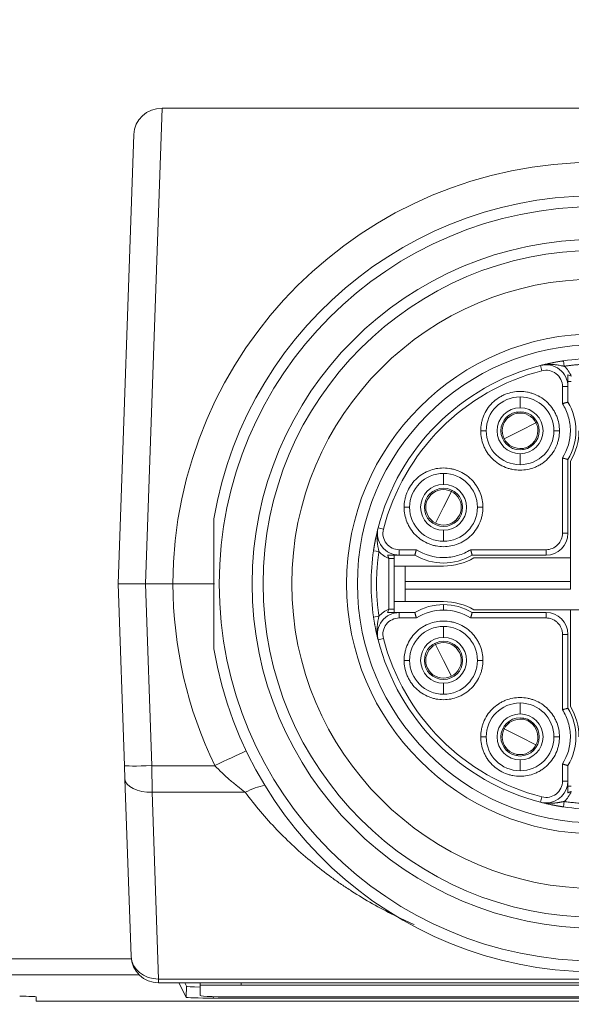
# Model space of a CAD drawing. Header units: millimetres. Extents: x 4 to 836, y 5 to 589.
# Tile 133 of 174: x 627 to 637, y 279 to 297. Entities that reach past the tile are written whole.
import ezdxf

# ---------------------------------------------------------------- set-up
doc = ezdxf.new("R2010")
doc.units = ezdxf.units.MM
doc.layers.add('1', color=7, linetype='Continuous', true_color=0xffffff)
doc.styles.add('ideas_simplex', font='simplex.shx')
doc.dimstyles.get("Standard").update_dxf_attribs({"dimtxt": 0.18, "dimasz": 0.18, "dimexe": 0.18, "dimexo": 0.0625, "dimgap": 0.09, "dimtad": 0, "dimtih": 1, "dimtoh": 1, "dimdec": 4, "dimzin": 0, "dimdsep": 46, "dimtxsty": 'Standard', "dimcen": 0.09, "dimadec": 0, "dimazin": 0, "dimtfac": 1, "dimtdec": 4, "dimtofl": 0, "dimtmove": 0, "dimatfit": 3, "dimfxl": 1, "dimtolj": 1, "dimtzin": 0, "dimarcsym": 0})

# ---------------------------------------------------------------- blocks, each defined once
blk = doc.blocks.new('_U0')
at = {"layer": '1', "color": 152, "lineweight": 13}
for p, q in [((645.148738, 334.481944), (561.58432, 334.481944)), ((617.67825, 260.481944), (561.58432, 260.481944))]:
    blk.add_line(p, q, dxfattribs=at)
at = {"layer": '1', "color": 27, "lineweight": 13}
blk.add_line((563.58432, 260.481944), (563.58432, 334.481944), dxfattribs=at)
at = {"layer": '1', "color": 87, "lineweight": 25}
for p, q in [((562.08432, 306.069444), (556.45932, 306.069444)), ((556.45932, 306.069444), (556.45932, 304.569444)), ((562.08432, 304.569444), (562.08432, 306.069444)), ((556.45932, 290.394444), (556.45932, 288.894444)), ((562.08432, 288.894444), (562.08432, 290.394444)), ((556.45932, 288.894444), (562.08432, 288.894444))]:
    blk.add_line(p, q, dxfattribs=at)
at = {"layer": '1', "color": 27, "lineweight": 18}
for points in [[(563.58432, 334.481944), (564.113301, 331.481946), (563.055339, 331.481942)], [(563.58432, 260.481944), (563.055339, 263.481942), (564.113301, 263.481946)]]:
    blk.add_solid(points, dxfattribs=at)
at = {"layer": '1', "color": 87, "linetype": 'Continuous', "lineweight": 25, "char_height": 3, "attachment_point": 7, "rotation": 90, "line_spacing_factor": 1.204819, "style": 'ideas_simplex'}
for s, insert in [('\\W1.2715;2.913', (561.93082, 290.341944)), ('\\W1.1250;74', (554.61832, 294.796944))]:
    blk.add_mtext(s, dxfattribs=dict(at, insert=insert))

msp = doc.modelspace()

# ---------------------------------------------------------------- linework, layer by layer
at = {"layer": '1', "color": 27, "linetype": 'Continuous', "lineweight": 13}
for p, q in [((629.452, 295.818), (629.148, 287.115)), ((629.148, 287.115), (629.265, 283.788)), ((629.265, 283.788), (630.415, 283.788)), ((629.265, 283.788), (629.273, 283.303)), ((630.973, 283.303), (629.273, 283.303)), ((629.273, 283.303), (629.387, 279.883)), ((629.387, 279.815), (629.387, 279.883)), ((629.387, 279.883), (665.911, 279.883))]:
    msp.add_line(p, q, dxfattribs=at)
at = {"layer": '1', "color": 27, "linetype": 'Continuous', "lineweight": 18}
for p, q in [((629.452, 295.818), (665.845, 295.818)), ((628.649, 287.115), (628.936, 295.334)), ((628.649, 287.115), (629.148, 287.115)), ((628.765, 283.788), (628.649, 287.115)), ((629.148, 287.115), (629.649, 287.115)), ((628.773, 283.546), (628.765, 283.788)), ((628.887, 280.297), (628.773, 283.546)), ((665.911, 279.815), (629.387, 279.815))]:
    msp.add_line(p, q, dxfattribs=at)
at = {"layer": '1', "color": 163, "linetype": 'Continuous', "lineweight": 13}
for p, q in [((636.474, 291.127), (636.474, 291.123)), ((636.374, 291.11), (636.399, 291.014)), ((636.874, 290.723), (636.774, 290.723)), ((636.774, 290.41), (636.774, 290.723)), ((635.999, 290.335), (635.999, 290.535)), ((635.279, 289.915), (635.379, 289.915)), ((636.719, 289.915), (636.619, 289.915)), ((635.999, 289.495), (635.999, 289.295)), ((636.774, 288.04), (636.774, 289.419)), ((634.599, 288.935), (634.599, 289.135)), ((633.879, 288.515), (633.979, 288.515)), ((635.319, 288.515), (635.219, 288.515)), ((633.403, 288.139), (633.5, 288.114)), ((634.599, 288.095), (634.599, 287.895)), ((636.774, 288.04), (636.874, 288.04)), ((633.79, 287.64), (633.79, 287.74)), ((633.79, 287.74), (634.103, 287.74)), ((635.094, 287.74), (636.474, 287.74)), ((636.474, 287.64), (636.474, 287.74)), ((633.599, 286.651), (633.599, 287.578)), ((634.599, 286.735), (634.599, 286.635)), ((633.79, 286.59), (633.79, 286.49)), ((634.103, 286.49), (633.79, 286.49)), ((636.474, 286.49), (635.094, 286.49)), ((636.474, 286.49), (636.474, 286.59)), ((634.599, 286.135), (634.599, 286.335)), ((633.403, 286.09), (633.5, 286.115)), ((636.874, 286.19), (636.774, 286.19)), ((636.774, 284.81), (636.774, 286.19)), ((633.879, 285.715), (633.979, 285.715)), ((635.319, 285.715), (635.219, 285.715)), ((634.599, 285.295), (634.599, 285.095)), ((635.999, 284.735), (635.999, 284.935)), ((635.279, 284.315), (635.379, 284.315)), ((636.719, 284.315), (636.619, 284.315)), ((635.999, 283.895), (635.999, 283.695)), ((636.774, 283.506), (636.774, 283.819)), ((636.874, 283.506), (636.774, 283.506)), ((636.374, 283.119), (636.399, 283.216))]:
    msp.add_line(p, q, dxfattribs=at)
at = {"layer": '1', "color": 163, "linetype": 'Continuous', "lineweight": 18}
for p, q in [((636.807, 291.096), (636.792, 291.195)), ((636.874, 290.439), (636.874, 290.723)), ((636.874, 288.04), (636.874, 289.39)), ((633.319, 287.721), (633.418, 287.707)), ((633.599, 287.578), (633.699, 287.578)), ((633.699, 286.651), (633.699, 287.578)), ((633.79, 287.64), (634.075, 287.64)), ((635.123, 287.64), (636.474, 287.64)), ((633.599, 286.651), (633.699, 286.651)), ((633.319, 286.508), (633.418, 286.523)), ((634.075, 286.59), (633.79, 286.59)), ((636.474, 286.59), (635.123, 286.59)), ((636.874, 284.839), (636.874, 286.19)), ((636.874, 283.506), (636.874, 283.79)), ((636.792, 283.035), (636.807, 283.133))]:
    msp.add_line(p, q, dxfattribs=at)
at = {"layer": '1', "color": 30, "linetype": 'Continuous', "lineweight": 13}
for p, q in [((635.999, 289.915), (636.289, 290.06)), ((635.999, 289.915), (635.708, 289.769)), ((634.599, 288.515), (634.744, 288.805)), ((634.599, 288.515), (634.453, 288.224)), ((634.599, 285.715), (634.453, 286.005)), ((634.599, 285.715), (634.744, 285.424)), ((635.999, 284.315), (635.708, 284.46)), ((635.999, 284.315), (636.289, 284.169))]:
    msp.add_line(p, q, dxfattribs=at)
at = {"layer": '1', "color": 30, "linetype": 'Continuous', "lineweight": 18}
for p, q in [((636.289, 290.06), (636.312, 290.071)), ((634.744, 288.805), (634.755, 288.828)), ((634.453, 286.005), (634.442, 286.028)), ((635.708, 284.46), (635.686, 284.471))]:
    msp.add_line(p, q, dxfattribs=at)
at = {"layer": '1', "color": 4, "linetype": 'Continuous', "lineweight": 18}
for p, q in [((636.924, 289.36), (636.924, 287.015)), ((635.153, 287.59), (636.924, 287.59)), ((633.899, 287.44), (633.699, 287.44)), ((633.899, 287.155), (633.899, 287.44)), ((633.899, 287.44), (634.599, 287.44)), ((636.924, 287.155), (633.899, 287.155)), ((633.899, 287.155), (633.899, 287.015)), ((633.899, 287.015), (636.924, 287.015)), ((633.899, 287.015), (633.899, 286.79)), ((633.699, 286.79), (633.899, 286.79)), ((633.899, 286.79), (634.599, 286.79)), ((635.153, 286.64), (637.499, 286.64)), ((636.924, 284.869), (636.924, 286.64))]:
    msp.add_line(p, q, dxfattribs=at)
at = {"layer": '1', "color": 252, "linetype": 'Continuous', "lineweight": 13}
for p, q in [((623.56, 280.256), (628.89, 280.256)), ((629.03, 279.964), (623.56, 279.964)), ((629.89, 279.551), (629.897, 279.752)), ((630.39, 279.563), (630.389, 279.534))]:
    msp.add_line(p, q, dxfattribs=at)
at = {"layer": '1', "color": 252, "linetype": 'Continuous', "lineweight": 18}
for p, q in [((629.759, 279.815), (629.89, 279.551)), ((629.897, 279.752), (629.866, 279.815)), ((630.149, 279.582), (630.149, 279.775)), ((627.149, 279.559), (627.149, 279.532)), ((627.149, 279.532), (627.149, 279.482)), ((668.149, 279.482), (627.149, 279.482)), ((630.389, 279.534), (664.908, 279.534)), ((664.399, 279.556), (630.899, 279.556))]:
    msp.add_line(p, q, dxfattribs=at)
at = {"layer": '1', "color": 18, "linetype": 'Continuous', "lineweight": 18}
for p, q in [((630.149, 279.775), (630.149, 279.815)), ((630.149, 279.775), (630.899, 279.775)), ((664.399, 279.775), (630.899, 279.775))]:
    msp.add_line(p, q, dxfattribs=at)
at = {"layer": '1', "color": 18, "linetype": 'Continuous', "lineweight": 13}
msp.add_line((630.899, 279.815), (630.899, 279.775), dxfattribs=at)
at = {"layer": '1', "color": 27, "linetype": 'Continuous', "lineweight": 13}
msp.add_circle((637.399, 287.115), 6.9, dxfattribs=at)
at = {"layer": '1', "color": 27, "linetype": 'Continuous', "lineweight": 18}
for radius in [6.3, 6.1, 5.575, 4.575, 4.375]:
    msp.add_circle((637.399, 287.115), radius, dxfattribs=at)
at = {"layer": '1', "color": 27, "linetype": 'Continuous', "lineweight": 13}
for centre, start, end in [((637.399, 287.08), 0.258, 179.742), ((637.399, 287.15), 180.258, 205.7018)]:
    msp.add_arc(centre, 7.75, start, end, dxfattribs=at)
at = {"layer": '1', "color": 27, "linetype": 'Continuous', "lineweight": 18}
for centre, radius, start, end in [((637.399, 287.115), 7.1, 189.6276, 170.3724), ((629.387, 280.315), 0.5, 182, 270)]:
    msp.add_arc(centre, radius, start, end, dxfattribs=at)
at = {"layer": '1', "color": 163, "linetype": 'Continuous', "lineweight": 18}
for centre, radius, start, end in [((636.474, 290.723), 0.4, 360, 104.3782), ((637.399, 287.115), 4.125, 90, 98.4568), ((637.399, 287.115), 4.125, 104.3782, 165.6218), ((635.999, 289.915), 0.62, 90, 180), ((635.999, 289.915), 0.62, 0, 90), ((635.999, 289.915), 1.02, 329.0753, 30.9247), ((635.999, 289.915), 0.42, 90, 270), ((635.999, 289.915), 0.35, 90, 270), ((635.999, 289.915), 0.42, 270, 90), ((635.999, 289.915), 0.35, 270, 90), ((635.999, 289.915), 0.62, 180, 270), ((635.999, 289.915), 0.62, 270, 0), ((634.599, 288.515), 0.62, 90, 180), ((634.599, 288.515), 0.62, 0, 90), ((634.599, 288.515), 0.42, 90, 270), ((634.599, 288.515), 0.35, 90, 270), ((634.599, 288.515), 0.42, 270, 90), ((634.599, 288.515), 0.35, 270, 90), ((634.599, 288.515), 0.62, 180, 270), ((634.599, 288.515), 0.62, 270, 0), ((633.79, 288.04), 0.4, 165.6218, 270), ((636.474, 288.04), 0.4, 270, 360), ((637.399, 287.115), 4.125, 171.5432, 188.4568), ((634.599, 288.515), 1.02, 239.0753, 300.9247), ((634.599, 285.715), 1.02, 90, 120.9247), ((634.599, 285.715), 1.02, 59.0753, 90), ((633.79, 286.19), 0.4, 90, 194.3782), ((636.474, 286.19), 0.4, 360, 90), ((634.599, 285.715), 0.62, 90, 180), ((634.599, 285.715), 0.62, 0, 90), ((637.399, 287.115), 4.125, 194.3782, 255.6218), ((634.599, 285.715), 0.42, 90, 270), ((634.599, 285.715), 0.42, 270, 90), ((634.599, 285.715), 0.35, 90, 270), ((634.599, 285.715), 0.35, 270, 90), ((634.599, 285.715), 0.62, 180, 270), ((634.599, 285.715), 0.62, 270, 0), ((635.999, 284.315), 0.62, 90, 180), ((635.999, 284.315), 0.62, 0, 90), ((635.999, 284.315), 1.02, 329.0753, 30.9247), ((635.999, 284.315), 0.42, 90, 270), ((635.999, 284.315), 0.35, 90, 270), ((635.999, 284.315), 0.42, 270, 90), ((635.999, 284.315), 0.35, 270, 90), ((635.999, 284.315), 0.62, 180, 270), ((635.999, 284.315), 0.62, 270, 0), ((636.474, 283.506), 0.4, 270, 360), ((636.474, 283.506), 0.4, 255.6218, 270), ((637.399, 287.115), 4.125, 261.5432, 270)]:
    msp.add_arc(centre, radius, start, end, dxfattribs=at)
at = {"layer": '1', "color": 163, "linetype": 'Continuous', "lineweight": 13}
for centre, radius, start, end in [((637.399, 287.115), 4.025, 104.3782, 165.6218), ((636.474, 290.723), 0.3, 360, 104.3782), ((633.79, 286.19), 0.3, 90, 194.3782), ((637.399, 287.115), 4.025, 194.3782, 255.6218)]:
    msp.add_arc(centre, radius, start, end, dxfattribs=at)
at = {"layer": '1', "color": 30, "linetype": 'Continuous', "lineweight": 18}
for centre, start, end in [((635.999, 289.915), 98.6448, 134.4853), ((635.999, 289.915), 26.5651, 98.6448), ((635.999, 289.915), 134.4853, 206.5651), ((635.999, 289.915), 314.4853, 26.5651), ((635.999, 289.915), 206.5651, 278.6448), ((635.999, 289.915), 278.6448, 314.4853), ((634.599, 288.515), 63.4349, 135.5147), ((634.599, 288.515), 351.3552, 63.4349), ((634.599, 288.515), 135.5147, 171.3552), ((634.599, 288.515), 171.3552, 243.4349), ((634.599, 288.515), 315.5147, 351.3552), ((634.599, 288.515), 243.4349, 315.5147), ((634.599, 285.715), 116.5651, 188.6448), ((634.599, 285.715), 44.4853, 116.5651), ((634.599, 285.715), 8.6448, 44.4853), ((634.599, 285.715), 296.5651, 8.6448), ((634.599, 285.715), 188.6448, 224.4853), ((634.599, 285.715), 224.4853, 296.5651), ((635.999, 284.315), 81.3552, 153.4349), ((635.999, 284.315), 45.5147, 81.3552), ((635.999, 284.315), 153.4349, 225.5147), ((635.999, 284.315), 333.4349, 45.5147), ((635.999, 284.315), 261.3552, 333.4349), ((635.999, 284.315), 225.5147, 261.3552)]:
    msp.add_arc(centre, 0.325, start, end, dxfattribs=at)
at = {"layer": '1', "color": 4, "linetype": 'Continuous', "lineweight": 18}
for centre, start, end in [((635.974, 289.915), 329.7274, 360), ((634.599, 288.54), 270, 300.2726), ((634.599, 285.69), 59.7274, 90), ((635.974, 284.315), 360, 30.2726)]:
    msp.add_arc(centre, 1.1, start, end, dxfattribs=at)
at = {"layer": '1', "color": 252, "linetype": 'Continuous', "lineweight": 18}
msp.add_arc((626.949, 279.532), 0.2, 360, 8.0564, dxfattribs=at)
at = {"layer": '1', "color": 27, "linetype": 'Continuous', "lineweight": 18}
msp.add_ellipse((629.436, 295.334), major_axis=(-0.467, -0.19), ratio=0.954432, start_param=4.309403, end_param=5.878982, dxfattribs=at)
at = {"layer": '1', "color": 27, "linetype": 'Continuous', "lineweight": 13}
for centre, major_axis, ratio, start_param, end_param in [((630.415, 283.754), (-0.901, -0.434), 0.03145, 4.004741, 4.697253), ((629.265, 283.806), (-0.5, -0.017), 0.034878, 0, 1.569578), ((629.273, 283.563), (-0.5, -0.017), 0.520272, 0, 1.55263), ((630.973, 282.782), (0.829, 0.559), 0.4511, 0.852454, 1.275562), ((629.387, 280.315), (0.5, 0.017), 0.862313, 3.141593, 4.682285)]:
    msp.add_ellipse(centre, major_axis=major_axis, ratio=ratio, start_param=start_param, end_param=end_param, dxfattribs=at)
at = {"layer": '1', "color": 252, "linetype": 'Continuous', "lineweight": 18}
for centre, major_axis, ratio, start_param, end_param in [((630.397, 279.752), (-0.5, 0), 0.034964, 0.017482, 1.050975), ((626.849, 279.559), (-0.3, 0), 0.034921, 3.141593, 4.712389), ((630.39, 279.552), (-0.5, 0), 0.034964, 0.017482, 1.5684), ((630.899, 279.582), (0.75, 0), 0.034899, 3.141593, 4.712389)]:
    msp.add_ellipse(centre, major_axis=major_axis, ratio=ratio, start_param=start_param, end_param=end_param, dxfattribs=at)
at = {"layer": '1', "color": 163, "linetype": 'Continuous', "lineweight": 18}
for points, knots in [([(636.374, 291.11), (636.382, 291.112), (636.396, 291.116), (636.417, 291.121), (636.437, 291.126), (636.457, 291.131), (636.475, 291.135), (636.493, 291.139), (636.509, 291.143), (636.525, 291.146), (636.54, 291.149), (636.554, 291.152), (636.569, 291.155), (636.586, 291.159), (636.606, 291.163), (636.625, 291.166), (636.644, 291.17), (636.663, 291.174), (636.682, 291.177), (636.701, 291.18), (636.719, 291.183), (636.738, 291.186), (636.756, 291.189), (636.774, 291.192), (636.786, 291.194), (636.792, 291.195)], [0, 0, 0, 0, 0.059317, 0.115844, 0.169584, 0.220541, 0.268722, 0.314133, 0.356781, 0.396676, 0.43383, 0.468256, 0.499972, 0.546812, 0.592509, 0.637114, 0.680683, 0.723276, 0.764957, 0.805793, 0.845858, 0.885228, 0.923985, 0.962213, 1, 1, 1, 1]), ([(636.474, 291.127), (636.474, 291.127), (636.474, 291.127), (636.474, 291.127), (636.474, 291.127), (636.474, 291.127), (636.475, 291.127), (636.475, 291.127), (636.477, 291.128), (636.481, 291.128), (636.488, 291.128), (636.501, 291.129), (636.528, 291.13), (636.562, 291.13), (636.598, 291.128), (636.627, 291.126), (636.659, 291.122), (636.694, 291.117), (636.733, 291.11), (636.765, 291.104), (636.786, 291.1), (636.797, 291.098), (636.802, 291.097), (636.805, 291.096), (636.806, 291.096), (636.807, 291.096)], [0, 0, 0, 0, 0.000142, 0.000283, 0.000567, 0.001134, 0.002267, 0.004533, 0.009062, 0.018107, 0.036142, 0.071991, 0.142847, 0.281165, 0.376962, 0.46416, 0.543496, 0.66676, 0.784155, 0.895314, 0.948474, 0.974441, 0.987272, 0.993649, 1, 1, 1, 1]), ([(636.774, 290.41), (636.78, 290.412), (636.787, 290.414), (636.799, 290.418), (636.805, 290.42), (636.817, 290.423), (636.823, 290.425), (636.834, 290.428), (636.839, 290.429), (636.848, 290.432), (636.853, 290.433), (636.86, 290.435), (636.863, 290.436), (636.868, 290.437), (636.87, 290.438), (636.873, 290.439), (636.874, 290.439), (636.874, 290.439)], [0, 0, 0, 0, 0.12517, 0.12517, 0.25034, 0.25034, 0.37551, 0.37551, 0.500679, 0.500679, 0.625849, 0.625849, 0.751019, 0.751019, 0.876189, 0.876189, 1, 1, 1, 1]), ([(636.774, 289.419), (636.78, 289.417), (636.787, 289.415), (636.799, 289.411), (636.805, 289.41), (636.817, 289.406), (636.823, 289.405), (636.834, 289.402), (636.839, 289.4), (636.848, 289.398), (636.853, 289.396), (636.86, 289.394), (636.863, 289.393), (636.868, 289.392), (636.87, 289.391), (636.873, 289.391), (636.874, 289.39), (636.874, 289.39)], [0, 0, 0, 0, 0.12517, 0.12517, 0.25034, 0.25034, 0.37551, 0.37551, 0.500679, 0.500679, 0.625849, 0.625849, 0.751019, 0.751019, 0.876189, 0.876189, 1, 1, 1, 1]), ([(633.319, 287.721), (633.319, 287.725), (633.32, 287.731), (633.322, 287.741), (633.323, 287.751), (633.325, 287.761), (633.326, 287.771), (633.328, 287.781), (633.329, 287.791), (633.331, 287.801), (633.333, 287.811), (633.335, 287.821), (633.336, 287.831), (633.338, 287.841), (633.34, 287.852), (633.342, 287.862), (633.344, 287.872), (633.346, 287.883), (633.348, 287.893), (633.35, 287.904), (633.352, 287.914), (633.354, 287.925), (633.356, 287.936), (633.359, 287.95), (633.363, 287.968), (633.368, 287.991), (633.374, 288.017), (633.38, 288.044), (633.387, 288.074), (633.395, 288.106), (633.4, 288.128), (633.403, 288.139)], [0, 0, 0, 0, 0.020548, 0.041216, 0.062019, 0.082972, 0.104088, 0.125381, 0.146866, 0.168555, 0.19046, 0.212594, 0.23497, 0.257598, 0.28049, 0.303656, 0.327108, 0.350855, 0.374907, 0.399274, 0.423963, 0.448985, 0.474347, 0.500057, 0.551029, 0.608744, 0.673259, 0.744616, 0.822843, 0.907966, 1, 1, 1, 1]), ([(633.418, 287.707), (633.407, 287.764), (633.393, 287.83), (633.382, 287.95), (633.382, 288.001), (633.387, 288.053)], [0, 0, 0, 0, 0.60877, 0.60877, 1, 1, 1, 1]), ([(634.103, 287.74), (634.101, 287.733), (634.099, 287.727), (634.096, 287.714), (634.094, 287.708), (634.09, 287.696), (634.089, 287.69), (634.086, 287.679), (634.084, 287.674), (634.082, 287.665), (634.08, 287.661), (634.078, 287.653), (634.077, 287.65), (634.076, 287.645), (634.075, 287.643), (634.075, 287.64), (634.075, 287.64), (634.075, 287.64)], [0, 0, 0, 0, 0.12517, 0.12517, 0.25034, 0.25034, 0.37551, 0.37551, 0.500679, 0.500679, 0.625849, 0.625849, 0.751019, 0.751019, 0.876189, 0.876189, 1, 1, 1, 1]), ([(635.123, 287.64), (635.123, 287.64), (635.123, 287.64), (635.122, 287.643), (635.121, 287.645), (635.12, 287.65), (635.119, 287.653), (635.117, 287.661), (635.116, 287.665), (635.113, 287.674), (635.112, 287.679), (635.109, 287.69), (635.107, 287.696), (635.104, 287.708), (635.102, 287.714), (635.098, 287.727), (635.096, 287.733), (635.094, 287.74)], [0, 0, 0, 0, 0.120316, 0.120316, 0.245985, 0.245985, 0.371654, 0.371654, 0.497324, 0.497324, 0.622993, 0.622993, 0.748662, 0.748662, 0.874331, 0.874331, 1, 1, 1, 1]), ([(633.577, 287.64), (633.615, 287.64), (633.651, 287.64), (633.704, 287.64), (633.721, 287.64), (633.756, 287.64), (633.773, 287.64), (633.79, 287.64)], [0, 0, 0, 0, 0.5, 0.5, 0.75, 0.75, 1, 1, 1, 1]), ([(633.403, 286.09), (633.401, 286.098), (633.397, 286.112), (633.392, 286.133), (633.387, 286.153), (633.383, 286.173), (633.378, 286.191), (633.374, 286.208), (633.371, 286.225), (633.367, 286.241), (633.364, 286.256), (633.361, 286.27), (633.358, 286.285), (633.354, 286.302), (633.351, 286.322), (633.347, 286.341), (633.343, 286.36), (633.34, 286.379), (633.336, 286.398), (633.333, 286.417), (633.33, 286.435), (633.327, 286.454), (633.324, 286.472), (633.321, 286.49), (633.319, 286.502), (633.319, 286.508)], [0, 0, 0, 0, 0.059317, 0.115844, 0.169584, 0.220541, 0.268722, 0.314133, 0.356781, 0.396676, 0.43383, 0.468256, 0.499972, 0.546812, 0.592509, 0.637114, 0.680683, 0.723276, 0.764957, 0.805793, 0.845858, 0.885228, 0.923985, 0.962213, 1, 1, 1, 1]), ([(633.403, 286.09), (633.382, 286.17), (633.38, 286.253), (633.393, 286.399), (633.406, 286.465), (633.418, 286.523)], [0, 0, 0, 0, 0.5, 0.5, 1, 1, 1, 1]), ([(633.577, 286.59), (633.615, 286.59), (633.651, 286.59), (633.704, 286.59), (633.721, 286.59), (633.756, 286.59), (633.773, 286.59), (633.79, 286.59)], [0, 0, 0, 0, 0.5, 0.5, 0.75, 0.75, 1, 1, 1, 1]), ([(634.103, 286.49), (634.101, 286.496), (634.099, 286.503), (634.096, 286.515), (634.094, 286.521), (634.09, 286.533), (634.089, 286.539), (634.086, 286.55), (634.084, 286.555), (634.082, 286.564), (634.08, 286.569), (634.078, 286.576), (634.077, 286.579), (634.076, 286.584), (634.075, 286.586), (634.075, 286.589), (634.075, 286.59), (634.075, 286.59)], [0, 0, 0, 0, 0.125169, 0.125169, 0.250337, 0.250337, 0.375506, 0.375506, 0.500675, 0.500675, 0.625843, 0.625843, 0.751012, 0.751012, 0.876181, 0.876181, 1, 1, 1, 1]), ([(635.094, 286.49), (635.096, 286.496), (635.098, 286.503), (635.102, 286.515), (635.104, 286.521), (635.107, 286.533), (635.109, 286.539), (635.112, 286.55), (635.113, 286.555), (635.116, 286.564), (635.117, 286.569), (635.119, 286.576), (635.12, 286.579), (635.121, 286.584), (635.122, 286.586), (635.123, 286.589), (635.123, 286.59), (635.123, 286.59)], [0, 0, 0, 0, 0.125168, 0.125168, 0.250336, 0.250336, 0.375504, 0.375504, 0.500672, 0.500672, 0.62584, 0.62584, 0.751008, 0.751008, 0.876177, 0.876177, 1, 1, 1, 1]), ([(636.774, 284.81), (636.78, 284.812), (636.787, 284.814), (636.799, 284.818), (636.805, 284.82), (636.817, 284.823), (636.823, 284.825), (636.834, 284.828), (636.839, 284.829), (636.848, 284.832), (636.853, 284.833), (636.86, 284.835), (636.863, 284.836), (636.868, 284.837), (636.87, 284.838), (636.873, 284.839), (636.874, 284.839), (636.874, 284.839)], [0, 0, 0, 0, 0.12517, 0.12517, 0.25034, 0.25034, 0.37551, 0.37551, 0.500679, 0.500679, 0.625849, 0.625849, 0.751019, 0.751019, 0.876189, 0.876189, 1, 1, 1, 1]), ([(636.774, 283.819), (636.78, 283.817), (636.787, 283.815), (636.799, 283.811), (636.805, 283.81), (636.817, 283.806), (636.823, 283.805), (636.834, 283.802), (636.839, 283.8), (636.848, 283.798), (636.853, 283.796), (636.86, 283.794), (636.863, 283.793), (636.868, 283.792), (636.87, 283.791), (636.873, 283.791), (636.874, 283.79), (636.874, 283.79)], [0, 0, 0, 0, 0.12517, 0.12517, 0.25034, 0.25034, 0.37551, 0.37551, 0.500679, 0.500679, 0.625849, 0.625849, 0.751019, 0.751019, 0.876189, 0.876189, 1, 1, 1, 1]), ([(636.874, 283.293), (636.874, 283.331), (636.874, 283.367), (636.874, 283.42), (636.874, 283.437), (636.874, 283.472), (636.874, 283.489), (636.874, 283.506)], [0, 0, 0, 0, 0.5, 0.5, 0.75, 0.75, 1, 1, 1, 1]), ([(636.792, 283.035), (636.789, 283.035), (636.782, 283.036), (636.773, 283.037), (636.763, 283.039), (636.753, 283.041), (636.743, 283.042), (636.733, 283.044), (636.723, 283.045), (636.713, 283.047), (636.703, 283.049), (636.692, 283.051), (636.682, 283.052), (636.672, 283.054), (636.662, 283.056), (636.651, 283.058), (636.641, 283.06), (636.631, 283.062), (636.62, 283.064), (636.61, 283.066), (636.599, 283.068), (636.588, 283.07), (636.578, 283.072), (636.564, 283.075), (636.545, 283.079), (636.522, 283.084), (636.497, 283.089), (636.469, 283.096), (636.44, 283.103), (636.408, 283.11), (636.386, 283.116), (636.374, 283.119)], [0, 0, 0, 0, 0.020548, 0.041216, 0.062019, 0.082972, 0.104088, 0.125381, 0.146866, 0.168555, 0.19046, 0.212594, 0.23497, 0.257598, 0.28049, 0.303656, 0.327108, 0.350855, 0.374907, 0.399274, 0.423963, 0.448985, 0.474347, 0.500057, 0.551029, 0.608744, 0.673259, 0.744616, 0.822843, 0.907966, 1, 1, 1, 1])]:
    msp.add_open_spline(points, degree=3, knots=knots, dxfattribs=at)
at = {"layer": '1', "color": 163, "linetype": 'Continuous', "lineweight": 13}
for points, weights in [([(636.807, 291.096), (637.003, 291.125), (637.201, 291.14), (637.399, 291.14)], [1, 0.998185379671, 0.998185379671, 1]), ([(637.991, 283.133), (637.597, 283.075), (637.2, 283.075), (636.807, 283.133)], [1, 0.9927513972, 0.9927513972, 1])]:
    msp.add_rational_spline(points, weights, degree=3, dxfattribs=at)
at = {"layer": '1', "color": 163, "linetype": 'Continuous', "lineweight": 18}
for points in [[(636.807, 291.096), (636.863, 291.045), (636.906, 290.985), (636.936, 290.915)], [(636.936, 290.915), (636.915, 290.921), (636.894, 290.928), (636.874, 290.937)], [(636.874, 290.815), (636.894, 290.815), (636.915, 290.815), (636.936, 290.815)], [(633.599, 287.578), (633.529, 287.607), (633.468, 287.65), (633.418, 287.707)], [(633.699, 287.578), (633.699, 287.599), (633.699, 287.62), (633.699, 287.64)], [(633.418, 286.523), (633.468, 286.579), (633.529, 286.622), (633.599, 286.651)], [(633.599, 286.651), (633.592, 286.631), (633.585, 286.61), (633.577, 286.59)], [(633.699, 286.59), (633.699, 286.61), (633.699, 286.631), (633.699, 286.651)], [(634.599, 286.635), (634.42, 286.634), (634.254, 286.586), (634.103, 286.49)], [(635.094, 286.49), (634.943, 286.586), (634.778, 286.634), (634.599, 286.635)], [(636.936, 283.415), (636.915, 283.415), (636.894, 283.415), (636.874, 283.415)], [(636.936, 283.315), (636.906, 283.244), (636.863, 283.184), (636.807, 283.133)]]:
    msp.add_open_spline(points, degree=3, dxfattribs=at)
at = {"layer": '1', "color": 163, "linetype": 'Continuous', "lineweight": 18, "extrusion": (-6.8076e-08, -1.26463e-14, -1)}
msp.add_open_spline([(636.874, 290.937), (636.874, 290.899), (636.874, 290.863), (636.874, 290.81), (636.874, 290.792), (636.874, 290.758), (636.874, 290.74), (636.874, 290.723)], degree=3, knots=[0, 0, 0, 0, 0.5, 0.5, 0.75, 0.75, 1, 1, 1, 1], dxfattribs=at)
at = {"layer": '1', "color": 163, "linetype": 'Continuous', "lineweight": 13}
for points, knots in [([(635.279, 289.915), (635.279, 289.96), (635.285, 290.028), (635.301, 290.093), (635.313, 290.137), (635.32, 290.157), (635.366, 290.272), (635.42, 290.354), (635.525, 290.459), (635.581, 290.505), (635.645, 290.542), (635.688, 290.565), (635.713, 290.576), (635.818, 290.618), (635.908, 290.635), (636.044, 290.635), (636.112, 290.628), (636.177, 290.613), (636.221, 290.6), (636.241, 290.593), (636.356, 290.548), (636.438, 290.494), (636.543, 290.389), (636.589, 290.332), (636.626, 290.269), (636.649, 290.225), (636.66, 290.201), (636.702, 290.095), (636.719, 290.006), (636.719, 289.915)], [0, 0, 0, 0, 0.0625, 0.09375, 0.09375, 0.125, 0.125, 0.25, 0.25, 0.3125, 0.34375, 0.34375, 0.375, 0.375, 0.5, 0.5, 0.5625, 0.59375, 0.59375, 0.625, 0.625, 0.75, 0.75, 0.8125, 0.84375, 0.84375, 0.875, 0.875, 1, 1, 1, 1]), ([(636.774, 289.419), (636.87, 289.57), (636.919, 289.736), (636.919, 289.959), (636.916, 290.004), (636.903, 290.091), (636.892, 290.137), (636.856, 290.26), (636.82, 290.338), (636.774, 290.41)], [0, 0, 0, 0, 0.5, 0.5, 0.625, 0.625, 0.75, 0.75, 1, 1, 1, 1]), ([(636.719, 289.915), (636.719, 289.869), (636.712, 289.802), (636.697, 289.736), (636.684, 289.692), (636.677, 289.673), (636.632, 289.557), (636.578, 289.476), (636.473, 289.37), (636.416, 289.324), (636.353, 289.287), (636.309, 289.265), (636.285, 289.254), (636.179, 289.212), (636.09, 289.195), (635.953, 289.195), (635.886, 289.201), (635.82, 289.217), (635.777, 289.229), (635.757, 289.236), (635.642, 289.282), (635.56, 289.336), (635.455, 289.441), (635.408, 289.497), (635.371, 289.56), (635.349, 289.604), (635.338, 289.628), (635.296, 289.735), (635.279, 289.823), (635.279, 289.915)], [0, 0, 0, 0, 0.0625, 0.09375, 0.09375, 0.125, 0.125, 0.25, 0.25, 0.3125, 0.34375, 0.34375, 0.375, 0.375, 0.5, 0.5, 0.5625, 0.59375, 0.59375, 0.625, 0.625, 0.75, 0.75, 0.8125, 0.84375, 0.84375, 0.875, 0.875, 1, 1, 1, 1]), ([(633.879, 288.515), (633.879, 288.56), (633.885, 288.628), (633.901, 288.693), (633.913, 288.737), (633.92, 288.757), (633.966, 288.872), (634.02, 288.954), (634.125, 289.059), (634.181, 289.105), (634.245, 289.142), (634.288, 289.165), (634.313, 289.176), (634.418, 289.218), (634.508, 289.235), (634.644, 289.235), (634.712, 289.228), (634.777, 289.213), (634.821, 289.2), (634.841, 289.193), (634.956, 289.148), (635.038, 289.094), (635.143, 288.989), (635.189, 288.932), (635.226, 288.869), (635.249, 288.825), (635.26, 288.801), (635.302, 288.695), (635.319, 288.606), (635.319, 288.515)], [0, 0, 0, 0, 0.0625, 0.09375, 0.09375, 0.125, 0.125, 0.25, 0.25, 0.3125, 0.34375, 0.34375, 0.375, 0.375, 0.5, 0.5, 0.5625, 0.59375, 0.59375, 0.625, 0.625, 0.75, 0.75, 0.8125, 0.84375, 0.84375, 0.875, 0.875, 1, 1, 1, 1]), ([(635.319, 288.515), (635.319, 288.469), (635.312, 288.402), (635.297, 288.336), (635.284, 288.292), (635.277, 288.273), (635.232, 288.157), (635.178, 288.076), (635.073, 287.97), (635.016, 287.924), (634.953, 287.887), (634.909, 287.865), (634.885, 287.854), (634.779, 287.812), (634.69, 287.795), (634.553, 287.795), (634.486, 287.801), (634.42, 287.817), (634.377, 287.829), (634.357, 287.836), (634.242, 287.882), (634.16, 287.936), (634.055, 288.041), (634.008, 288.097), (633.971, 288.16), (633.949, 288.204), (633.938, 288.228), (633.896, 288.335), (633.879, 288.423), (633.879, 288.515)], [0, 0, 0, 0, 0.0625, 0.09375, 0.09375, 0.125, 0.125, 0.25, 0.25, 0.3125, 0.34375, 0.34375, 0.375, 0.375, 0.5, 0.5, 0.5625, 0.59375, 0.59375, 0.625, 0.625, 0.75, 0.75, 0.8125, 0.84375, 0.84375, 0.875, 0.875, 1, 1, 1, 1]), ([(633.5, 288.114), (633.488, 288.07), (633.488, 288.023), (633.506, 287.934), (633.526, 287.892), (633.581, 287.82), (633.617, 287.791), (633.7, 287.75), (633.744, 287.74), (633.79, 287.74)], [0, 0, 0, 0, 0.25, 0.25, 0.5, 0.5, 0.75, 0.75, 1, 1, 1, 1]), ([(636.474, 287.74), (636.556, 287.74), (636.628, 287.771), (636.7, 287.842), (636.719, 287.865), (636.735, 287.892), (636.744, 287.91), (636.749, 287.92), (636.767, 287.964), (636.774, 288.001), (636.774, 288.04)], [0, 0, 0, 0, 0.5, 0.5, 0.625, 0.6875, 0.6875, 0.75, 0.75, 1, 1, 1, 1]), ([(634.103, 287.74), (634.254, 287.643), (634.42, 287.595), (634.643, 287.595), (634.688, 287.598), (634.776, 287.611), (634.821, 287.621), (634.944, 287.658), (635.022, 287.693), (635.094, 287.74)], [0, 0, 0, 0, 0.5, 0.5, 0.625, 0.625, 0.75, 0.75, 1, 1, 1, 1]), ([(633.879, 285.715), (633.879, 285.76), (633.885, 285.828), (633.901, 285.893), (633.913, 285.937), (633.92, 285.957), (633.966, 286.072), (634.02, 286.154), (634.125, 286.259), (634.181, 286.305), (634.245, 286.342), (634.288, 286.365), (634.313, 286.376), (634.418, 286.418), (634.508, 286.435), (634.644, 286.435), (634.712, 286.428), (634.777, 286.413), (634.821, 286.4), (634.841, 286.393), (634.956, 286.348), (635.038, 286.294), (635.143, 286.189), (635.189, 286.132), (635.226, 286.069), (635.249, 286.025), (635.26, 286.001), (635.302, 285.895), (635.319, 285.806), (635.319, 285.715)], [0, 0, 0, 0, 0.0625, 0.09375, 0.09375, 0.125, 0.125, 0.25, 0.25, 0.3125, 0.34375, 0.34375, 0.375, 0.375, 0.5, 0.5, 0.5625, 0.59375, 0.59375, 0.625, 0.625, 0.75, 0.75, 0.8125, 0.84375, 0.84375, 0.875, 0.875, 1, 1, 1, 1]), ([(636.774, 286.19), (636.774, 286.272), (636.743, 286.344), (636.672, 286.416), (636.648, 286.435), (636.622, 286.451), (636.603, 286.46), (636.593, 286.465), (636.549, 286.483), (636.512, 286.49), (636.474, 286.49)], [0, 0, 0, 0, 0.5, 0.5, 0.625, 0.6875, 0.6875, 0.75, 0.75, 1, 1, 1, 1]), ([(635.319, 285.715), (635.319, 285.669), (635.312, 285.602), (635.297, 285.536), (635.284, 285.492), (635.277, 285.473), (635.232, 285.357), (635.178, 285.276), (635.073, 285.17), (635.016, 285.124), (634.953, 285.087), (634.909, 285.065), (634.885, 285.054), (634.779, 285.012), (634.69, 284.995), (634.553, 284.995), (634.486, 285.001), (634.42, 285.017), (634.377, 285.029), (634.357, 285.036), (634.242, 285.082), (634.16, 285.136), (634.055, 285.241), (634.008, 285.297), (633.971, 285.36), (633.949, 285.404), (633.938, 285.428), (633.896, 285.535), (633.879, 285.623), (633.879, 285.715)], [0, 0, 0, 0, 0.0625, 0.09375, 0.09375, 0.125, 0.125, 0.25, 0.25, 0.3125, 0.34375, 0.34375, 0.375, 0.375, 0.5, 0.5, 0.5625, 0.59375, 0.59375, 0.625, 0.625, 0.75, 0.75, 0.8125, 0.84375, 0.84375, 0.875, 0.875, 1, 1, 1, 1]), ([(635.279, 284.315), (635.279, 284.36), (635.285, 284.428), (635.301, 284.493), (635.313, 284.537), (635.32, 284.557), (635.366, 284.672), (635.42, 284.754), (635.525, 284.859), (635.581, 284.905), (635.645, 284.942), (635.688, 284.965), (635.713, 284.976), (635.818, 285.018), (635.908, 285.035), (636.044, 285.035), (636.112, 285.028), (636.177, 285.013), (636.221, 285), (636.241, 284.993), (636.356, 284.948), (636.438, 284.894), (636.543, 284.789), (636.589, 284.732), (636.626, 284.669), (636.649, 284.625), (636.66, 284.601), (636.702, 284.495), (636.719, 284.406), (636.719, 284.315)], [0, 0, 0, 0, 0.0625, 0.09375, 0.09375, 0.125, 0.125, 0.25, 0.25, 0.3125, 0.34375, 0.34375, 0.375, 0.375, 0.5, 0.5, 0.5625, 0.59375, 0.59375, 0.625, 0.625, 0.75, 0.75, 0.8125, 0.84375, 0.84375, 0.875, 0.875, 1, 1, 1, 1]), ([(636.774, 283.819), (636.87, 283.97), (636.919, 284.136), (636.919, 284.359), (636.916, 284.404), (636.903, 284.491), (636.892, 284.537), (636.856, 284.66), (636.82, 284.738), (636.774, 284.81)], [0, 0, 0, 0, 0.5, 0.5, 0.625, 0.625, 0.75, 0.75, 1, 1, 1, 1]), ([(636.719, 284.315), (636.719, 284.269), (636.712, 284.202), (636.697, 284.136), (636.684, 284.092), (636.677, 284.073), (636.632, 283.957), (636.578, 283.876), (636.473, 283.77), (636.416, 283.724), (636.353, 283.687), (636.309, 283.665), (636.285, 283.654), (636.179, 283.612), (636.09, 283.595), (635.953, 283.595), (635.886, 283.601), (635.82, 283.617), (635.777, 283.629), (635.757, 283.636), (635.642, 283.682), (635.56, 283.736), (635.455, 283.841), (635.408, 283.897), (635.371, 283.96), (635.349, 284.004), (635.338, 284.028), (635.296, 284.135), (635.279, 284.223), (635.279, 284.315)], [0, 0, 0, 0, 0.0625, 0.09375, 0.09375, 0.125, 0.125, 0.25, 0.25, 0.3125, 0.34375, 0.34375, 0.375, 0.375, 0.5, 0.5, 0.5625, 0.59375, 0.59375, 0.625, 0.625, 0.75, 0.75, 0.8125, 0.84375, 0.84375, 0.875, 0.875, 1, 1, 1, 1]), ([(636.399, 283.216), (636.444, 283.204), (636.49, 283.204), (636.579, 283.222), (636.622, 283.242), (636.694, 283.297), (636.723, 283.333), (636.764, 283.415), (636.774, 283.459), (636.774, 283.506)], [0, 0, 0, 0, 0.25, 0.25, 0.5, 0.5, 0.75, 0.75, 1, 1, 1, 1])]:
    msp.add_open_spline(points, degree=3, knots=knots, dxfattribs=at)
at = {"layer": '1', "color": 30, "linetype": 'Continuous', "lineweight": 18}
for points in [[(635.941, 290.253), (635.944, 290.247), (635.947, 290.242), (635.95, 290.236)], [(635.771, 290.147), (635.768, 290.153), (635.764, 290.16), (635.761, 290.167)], [(636.226, 289.683), (636.23, 289.676), (636.233, 289.669), (636.237, 289.662)], [(636.056, 289.576), (636.053, 289.582), (636.05, 289.588), (636.048, 289.593)], [(634.344, 288.754), (634.352, 288.75), (634.359, 288.746), (634.367, 288.742)], [(634.277, 288.564), (634.272, 288.566), (634.266, 288.569), (634.26, 288.572)], [(634.92, 288.466), (634.926, 288.463), (634.931, 288.46), (634.937, 288.457)], [(634.853, 288.276), (634.846, 288.279), (634.838, 288.283), (634.831, 288.287)], [(634.831, 285.942), (634.837, 285.946), (634.844, 285.949), (634.85, 285.952)], [(634.938, 285.772), (634.932, 285.769), (634.926, 285.766), (634.92, 285.764)], [(634.26, 285.657), (634.266, 285.66), (634.272, 285.663), (634.277, 285.666)], [(634.367, 285.487), (634.36, 285.484), (634.354, 285.48), (634.347, 285.477)], [(636.048, 284.636), (636.051, 284.642), (636.054, 284.649), (636.057, 284.655)], [(636.238, 284.569), (636.234, 284.561), (636.23, 284.554), (636.226, 284.547)], [(635.76, 284.06), (635.764, 284.068), (635.767, 284.075), (635.771, 284.083)], [(635.95, 283.993), (635.947, 283.987), (635.944, 283.981), (635.94, 283.974)]]:
    msp.add_open_spline(points, degree=3, dxfattribs=at)
at = {"layer": '1', "color": 27, "linetype": 'Continuous', "lineweight": 18}
for points, knots in [([(630.399, 285.927), (630.399, 285.927), (630.399, 285.928), (630.399, 285.93), (630.399, 285.931), (630.399, 285.936), (630.399, 285.94), (630.399, 285.949), (630.399, 285.954), (630.399, 285.965), (630.399, 285.971), (630.399, 285.988), (630.399, 285.999), (630.399, 286.023), (630.399, 286.035), (630.399, 286.072), (630.399, 286.097), (630.399, 286.147), (630.399, 286.172), (630.399, 286.248), (630.399, 286.298), (630.399, 286.4), (630.399, 286.451), (630.399, 286.604), (630.399, 286.707), (630.399, 286.911), (630.399, 287.115), (630.399, 287.319), (630.399, 287.523), (630.399, 287.624), (630.399, 287.777), (630.399, 287.828), (630.399, 287.905), (630.399, 287.93), (630.399, 287.981), (630.399, 288.006), (630.399, 288.057), (630.399, 288.082), (630.399, 288.133), (630.399, 288.158), (630.399, 288.195), (630.399, 288.207), (630.399, 288.231), (630.399, 288.242), (630.399, 288.259), (630.399, 288.265), (630.399, 288.275), (630.399, 288.28), (630.399, 288.29), (630.399, 288.294), (630.399, 288.299), (630.399, 288.3), (630.399, 288.302), (630.399, 288.302), (630.399, 288.302)], [0, 0, 0, 0, 0.003713, 0.003713, 0.00762, 0.00762, 0.015434, 0.015434, 0.023249, 0.023249, 0.031063, 0.031063, 0.046692, 0.046692, 0.062321, 0.062321, 0.093579, 0.093579, 0.124837, 0.124837, 0.187353, 0.187353, 0.249869, 0.249869, 0.374901, 0.374901, 0.499933, 0.624965, 0.624965, 0.749997, 0.749997, 0.812513, 0.812513, 0.843771, 0.843771, 0.875029, 0.875029, 0.906287, 0.906287, 0.937545, 0.937545, 0.953174, 0.953174, 0.968803, 0.968803, 0.976617, 0.976617, 0.984432, 0.984432, 0.992246, 0.992246, 0.996154, 0.996154, 1, 1, 1, 1]), ([(630.409, 287.115), (630.392, 287.115), (630.374, 287.115), (630.333, 287.115), (630.308, 287.115), (630.27, 287.115), (630.257, 287.115), (630.231, 287.115), (630.217, 287.115), (630.15, 287.115), (630.092, 287.115), (630.016, 287.115), (630.001, 287.115), (629.97, 287.115), (629.954, 287.115), (629.907, 287.115), (629.876, 287.115), (629.78, 287.115), (629.715, 287.115), (629.649, 287.115)], [0, 0, 0, 0, 0.091761, 0.091761, 0.20529, 0.20529, 0.262055, 0.262055, 0.31882, 0.31882, 0.54588, 0.54588, 0.602645, 0.602645, 0.65941, 0.65941, 0.77294, 0.77294, 1, 1, 1, 1])]:
    msp.add_open_spline(points, degree=3, knots=knots, dxfattribs=at)
at = {"layer": '1', "color": 163, "linetype": 'Continuous', "lineweight": 18}
for points, weights in [([(633.418, 286.523), (633.359, 286.916), (633.359, 287.313), (633.418, 287.707)], [1, 0.9927513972, 0.9927513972, 1]), ([(633.577, 287.64), (633.585, 287.619), (633.592, 287.598), (633.599, 287.578)], [0.999999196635, 0.999999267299, 0.999999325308, 0.999999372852]), ([(636.874, 283.293), (636.894, 283.301), (636.915, 283.308), (636.936, 283.315)], [0.999999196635, 0.999999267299, 0.999999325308, 0.999999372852])]:
    msp.add_rational_spline(points, weights, degree=3, dxfattribs=at)
at = {"layer": '1', "color": 27, "linetype": 'Continuous', "lineweight": 13}
for points, knots in [([(630.973, 283.303), (630.925, 283.338), (630.877, 283.375), (630.806, 283.432), (630.782, 283.452), (630.735, 283.491), (630.711, 283.511), (630.641, 283.571), (630.595, 283.613), (630.504, 283.699), (630.46, 283.743), (630.415, 283.788)], [0, 0, 0, 0, 0.25, 0.25, 0.375, 0.375, 0.5, 0.5, 0.75, 0.75, 1, 1, 1, 1]), ([(634.06, 280.883), (633.936, 280.937), (633.814, 280.994), (633.559, 281.12), (633.428, 281.189), (633.17, 281.336), (633.043, 281.412), (632.856, 281.533), (632.763, 281.594), (632.672, 281.658), (632.611, 281.701), (632.581, 281.722), (632.431, 281.832), (632.314, 281.922), (631.973, 282.203), (631.756, 282.403), (631.347, 282.831), (631.154, 283.059), (630.973, 283.303)], [0, 0, 0, 0, 0.100618, 0.100618, 0.213041, 0.213041, 0.325464, 0.325464, 0.381675, 0.409781, 0.409781, 0.437886, 0.437886, 0.550309, 0.550309, 0.775155, 0.775155, 1, 1, 1, 1])]:
    msp.add_open_spline(points, degree=3, knots=knots, dxfattribs=at)
at = {"layer": '1', "color": 163, "linetype": 'Continuous', "lineweight": 18}
msp.add_rational_spline([(636.807, 283.133), (636.749, 283.122), (636.683, 283.109), (636.564, 283.098), (636.513, 283.098), (636.462, 283.103)], [0.999999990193, 0.999999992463, 0.99999999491, 0.999999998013, 0.999999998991, 0.999999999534], degree=3, knots=[0, 0, 0, 0, 0.61092, 0.61092, 1, 1, 1, 1], dxfattribs=at)

# ---------------------------------------------------------------- dimensions: what is measured, and where the dimension line sits
at = {"layer": '1', "color": 87, "linetype": 'Continuous', "lineweight": 25}
dim = msp.add_linear_dim(base=(563.584, 334.482), p1=(623.149, 260.482), p2=(647.649, 334.482), angle=90, text='<>\\P[\\C87;{\\H1.00x;\\Fsimplex.shx;2.913\\Fsimplex.shx;}\\C87; ]', dimstyle='Standard', override={"dimtxt": 3, "dimasz": 3, "dimexe": 2, "dimexo": 2.5, "dimgap": 1.5, "dimtad": 1, "dimtih": 0, "dimtoh": 0, "dimdec": 2, "dimlfac": 1, "dimzin": 8, "dimdsep": 44, "dimlunit": 2, "dimtxsty": 'ideas_simplex', "dimsah": 1, "dimse1": 0, "dimse2": 0, "dimsd1": 0, "dimsd2": 0, "dimclrd": 27, "dimclre": 152, "dimclrt": 87, "dimtol": 0, "dimtm": -0.1, "dimtfac": 0.5, "dimtdec": 2, "dimtofl": 1, "dimtmove": 0, "dimtzin": 8, "dimlwd": 13, "dimlwe": 13}, dxfattribs=at)
dim.commit()
dim.dimension.update_dxf_attribs({"geometry": '_U0', "text_midpoint": (563.584, 297.482), "dimtype": 160})

doc.saveas('drawing.dxf')
